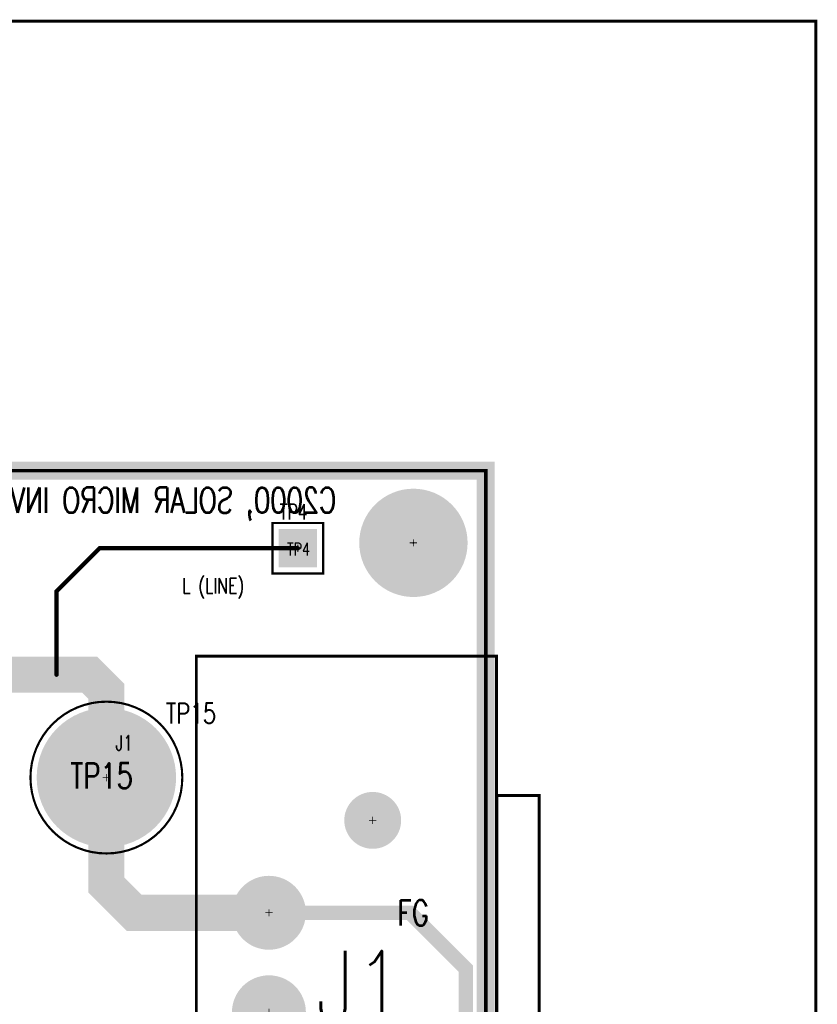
# Model space of a CAD drawing. Extents: x -7.2 to 18.3, y -5.6 to 10.9.
# Tile 110 of 112: x 9.6 to 11.8, y 6.3 to 9. Entities that reach past the tile are written whole.
import ezdxf

# ---------------------------------------------------------------- set-up
doc = ezdxf.new("R2010")
doc.units = 0
doc.linetypes.add('SIG_185', pattern=[2, 1, 1])
for name, color, linetype in [('2D_LINE_02', 112, 'CONTINUOUS'), ('2D_LINE_116', 255, 'CONTINUOUS'), ('BOARD_OUTLINE_00', 254, 'CONTINUOUS'), ('DRIL_NPLTE_THRU_01', 16, 'CONTINUOUS'), ('DRIL_NPLTE_THRU_03', 146, 'CONTINUOUS'), ('DRIL_NPLTE_THRU_04', 176, 'CONTINUOUS'), ('DRIL_PLTE_THRU_01', 16, 'CONTINUOUS'), ('DRIL_PLTE_THRU_03', 146, 'CONTINUOUS'), ('DRIL_PLTE_THRU_04', 176, 'CONTINUOUS'), ('DRIL_SYMBOL', 254, 'CONTINUOUS'), ('PADS_BOT', 5, 'CONTINUOUS'), ('PADS_INNER', 1, 'CONTINUOUS'), ('PADS_TOP', 1, 'CONTINUOUS'), ('PADS_XR_131', 3, 'CONTINUOUS'), ('PADS_XR_132', 6, 'CONTINUOUS'), ('PART_NAME_123', 255, 'CONTINUOUS'), ('PART_NAME_129', 2, 'CONTINUOUS'), ('PART_TOP_2DLINE_123', 255, 'CONTINUOUS'), ('PART_TOP_2DLINE_129', 2, 'CONTINUOUS'), ('TEXT_02', 112, 'CONTINUOUS'), ('TEXT_04', 5, 'CONTINUOUS'), ('TEXT_123', 255, 'CONTINUOUS'), ('TRACE_01', 1, 'CONTINUOUS'), ('TRACE_03', 130, 'CONTINUOUS')]:
    doc.layers.add(name, color=color, linetype=linetype)
doc.styles.add('W0$001', font='simplex', dxfattribs={"width": 0.75})
doc.styles.add('W0$005', font='simplex', dxfattribs={"width": 0.75})
doc.styles.add('W0$006', font='simplex', dxfattribs={"width": 0.75})
doc.styles.add('W0$008', font='simplex', dxfattribs={"width": 0.75})
doc.styles.add('W0$01', font='simplex', dxfattribs={"width": 0.75})

# ---------------------------------------------------------------- blocks, each defined once
blk = doc.blocks.new('SMOOTH_0$01')
at = {"const_width": 0.005}
blk.add_lwpolyline([(-0.0025, 0, 1), (0.0025, 0, 1)], format="xyb", close=True, dxfattribs=at)
blk = doc.blocks.new('BOARD_1')
at = {"layer": 'BOARD_OUTLINE_00', "const_width": 0.01}
blk.add_lwpolyline([(-2.0303, 2.4627), (9.0698, 2.4627), (9.0698, -5.5373), (-2.0303, -5.5373)], close=True, dxfattribs=at)
at = {"layer": 'BOARD_OUTLINE_00'}
blk.add_blockref('SMOOTH_0$01', (9.0698, 2.4627), dxfattribs=at)
blk = doc.blocks.new('SMOOTH_0$008')
at = {"const_width": 0.004}
blk.add_lwpolyline([(-0.002, 0, 1), (0.002, 0, 1)], format="xyb", close=True, dxfattribs=at)
blk = doc.blocks.new('DRAWING_7')
at = {"layer": '2D_LINE_116', "const_width": 0.008}
blk.add_lwpolyline([(-6.1542, 0), (7.2, 0), (7.2, 12.6876), (-6.1542, 12.6876)], close=True, dxfattribs=at)
at = {"layer": '2D_LINE_116'}
blk.add_blockref('SMOOTH_0$008', (7.2, 12.6876), dxfattribs=at)
blk = doc.blocks.new('SMOOTH_0$05')
at = {"const_width": 0.025}
blk.add_lwpolyline([(-0.0125, 0, 1), (0.0125, 0, 1)], format="xyb", close=True, dxfattribs=at)
blk = doc.blocks.new('DRAWING_275')
at = {"layer": '2D_LINE_02', "const_width": 0.05}
blk.add_lwpolyline([(-2.0303, 2.4627), (9.0698, 2.4627), (9.0698, -5.5373), (-2.0303, -5.5373)], close=True, dxfattribs=at)
at = {"layer": '2D_LINE_02'}
blk.add_blockref('SMOOTH_0$05', (9.0698, 2.4627), dxfattribs=at)
blk = doc.blocks.new('DRAWING_276')
at = {"layer": '2D_LINE_02', "const_width": 0.05}
blk.add_lwpolyline([(0.1, 0), (4.125, 0), (4.125, -2.71), (2.95, -2.71), (2.85, -2.61), (2.85, -2.25), (0.1, -2.25)], close=True, dxfattribs=at)
at = {"layer": '2D_LINE_02'}
blk.add_blockref('SMOOTH_0$05', (4.125, 0), dxfattribs=at)
blk = doc.blocks.new('SMOOTH_0$001')
at = {"const_width": 0.0005}
blk.add_lwpolyline([(-0.00025, 0, 1), (0.00025, 0, 1)], format="xyb", close=True, dxfattribs=at)
blk = doc.blocks.new('SMOOTH_0$006')
at = {"const_width": 0.003}
blk.add_lwpolyline([(-0.0015, 0, 1), (0.0015, 0, 1)], format="xyb", close=True, dxfattribs=at)
blk = doc.blocks.new('PART_BODY_TOP_366')
at = {"layer": 'PART_TOP_2DLINE_123', "const_width": 0.006}
blk.add_lwpolyline([(-0.07, -0.07), (-0.07, 0.07), (0.07, 0.07), (0.07, -0.07)], close=True, dxfattribs=at)
at = {"layer": 'PART_TOP_2DLINE_129', "const_width": 0.001}
blk.add_lwpolyline([(-0.07, -0.07), (-0.07, 0.07), (0.07, 0.07), (0.07, -0.07)], close=True, dxfattribs=at)
at = {"layer": 'PART_TOP_2DLINE_123'}
for p in [(-0.07, 0.07), (0.07, 0.07), (-0.07, -0.07), (0.07, -0.07)]:
    blk.add_blockref('SMOOTH_0$006', p, dxfattribs=at)
at = {"layer": 'PART_TOP_2DLINE_129'}
for p in [(-0.07, 0.07), (0.07, 0.07), (-0.07, -0.07), (0.07, -0.07)]:
    blk.add_blockref('SMOOTH_0$001', p, dxfattribs=at)
blk = doc.blocks.new('DRIL_SYMBOL_0$063')
at = {"layer": 'DRIL_SYMBOL', "const_width": 0.002}
for points in [[(-0.01, 0), (0.01, 0)], [(0, -0.01), (0, 0.01)]]:
    blk.add_lwpolyline(points, dxfattribs=at)
blk = doc.blocks.new('DRIL_HOLE_0$063')
at = {"const_width": 0.0315}
blk.add_lwpolyline([(-0.01575, 0, 1), (0.01575, 0, 1)], format="xyb", close=True, dxfattribs=at)
blk.add_blockref('DRIL_SYMBOL_0$063', (0, 0))
blk = doc.blocks.new('PAD_79')
at = {"const_width": 0.1}
blk.add_lwpolyline([(-0.05, 0), (0.05, 0)], dxfattribs=at)
blk = doc.blocks.new('PAD_80')
at = {"const_width": 0.106}
blk.add_lwpolyline([(-0.053, 0), (0.053, 0)], dxfattribs=at)
blk = doc.blocks.new('STK_TOP_47')
at = {"layer": 'DRIL_PLTE_THRU_01'}
blk.add_blockref('DRIL_HOLE_0$063', (0, 0), dxfattribs=at)
at = {"layer": 'DRIL_PLTE_THRU_03'}
blk.add_blockref('DRIL_HOLE_0$063', (0, 0), dxfattribs=at)
at = {"layer": 'DRIL_PLTE_THRU_04'}
blk.add_blockref('DRIL_HOLE_0$063', (0, 0), dxfattribs=at)
at = {"layer": 'PADS_BOT'}
blk.add_blockref('PAD_79', (0, 0), dxfattribs=at)
at = {"layer": 'PADS_INNER'}
blk.add_blockref('PAD_79', (0, 0), dxfattribs=at)
at = {"layer": 'PADS_TOP'}
blk.add_blockref('PAD_79', (0, 0), dxfattribs=at)
at = {"layer": 'PADS_XR_131'}
blk.add_blockref('PAD_80', (0, 0), dxfattribs=at)
at = {"layer": 'PADS_XR_132'}
blk.add_blockref('PAD_80', (0, 0), dxfattribs=at)
blk = doc.blocks.new('SYM_TOP_39')
for name in ['PART_BODY_TOP_366', 'STK_TOP_47']:
    blk.add_blockref(name, (0, 0))
blk = doc.blocks.new('PART_TOP_100')
blk.add_blockref('SYM_TOP_39', (0, 0))
at = {"layer": 'PART_NAME_123', "style": 'W0$005', "width": 0.75}
blk.add_text('TP4', height=0.042, dxfattribs=at).set_placement((-0.05, 0.08))
at = {"layer": 'PART_NAME_129', "style": 'W0$001', "width": 0.75}
blk.add_text('TP4', height=0.035, dxfattribs=at).set_placement((-0.0301, -0.0199))
blk = doc.blocks.new('PART_BODY_TOP_365')
at = {"layer": 'PART_TOP_2DLINE_123', "const_width": 0.006}
blk.add_lwpolyline([(-0.2102, 0, 1), (0.2102, 0, 1)], format="xyb", close=True, dxfattribs=at)
at = {"layer": 'PART_TOP_2DLINE_129', "const_width": 0.001}
blk.add_lwpolyline([(-0.2102, 0, 1), (0.2102, 0, 1)], format="xyb", close=True, dxfattribs=at)
blk = doc.blocks.new('DRIL_SYMBOL_0$25')
at = {"layer": 'DRIL_SYMBOL', "const_width": 0.002}
for points in [[(-0.01, 0), (0.01, 0)], [(0, -0.01), (0, 0.01)]]:
    blk.add_lwpolyline(points, dxfattribs=at)
blk = doc.blocks.new('DRIL_HOLE_0$25')
at = {"const_width": 0.125}
blk.add_lwpolyline([(-0.0625, 0, 1), (0.0625, 0, 1)], format="xyb", close=True, dxfattribs=at)
blk.add_blockref('DRIL_SYMBOL_0$25', (0, 0))
blk = doc.blocks.new('PAD_76')
at = {"const_width": 0.19}
blk.add_lwpolyline([(0, -0.095, 1), (0, 0.095, 1)], format="xyb", close=True, dxfattribs=at)
blk = doc.blocks.new('PAD_78')
at = {"const_width": 0.193}
blk.add_lwpolyline([(0, -0.0965, 1), (0, 0.0965, 1)], format="xyb", close=True, dxfattribs=at)
blk = doc.blocks.new('STK_TOP_46')
at = {"layer": 'DRIL_PLTE_THRU_01'}
blk.add_blockref('DRIL_HOLE_0$25', (0, 0), dxfattribs=at)
at = {"layer": 'DRIL_PLTE_THRU_03'}
blk.add_blockref('DRIL_HOLE_0$25', (0, 0), dxfattribs=at)
at = {"layer": 'DRIL_PLTE_THRU_04'}
blk.add_blockref('DRIL_HOLE_0$25', (0, 0), dxfattribs=at)
at = {"layer": 'PADS_BOT'}
blk.add_blockref('PAD_76', (0, 0), dxfattribs=at)
at = {"layer": 'PADS_INNER'}
blk.add_blockref('PAD_76', (0, 0), dxfattribs=at)
at = {"layer": 'PADS_TOP'}
blk.add_blockref('PAD_76', (0, 0), dxfattribs=at)
at = {"layer": 'PADS_XR_131'}
blk.add_blockref('PAD_78', (0, 0), dxfattribs=at)
at = {"layer": 'PADS_XR_132'}
blk.add_blockref('PAD_78', (0, 0), dxfattribs=at)
blk = doc.blocks.new('SYM_TOP_38')
for name in ['PART_BODY_TOP_365', 'STK_TOP_46']:
    blk.add_blockref(name, (0, 0))
blk = doc.blocks.new('PART_TOP_194')
blk.add_blockref('SYM_TOP_38', (0, 0))
at = {"layer": 'PART_NAME_123', "style": 'W0$008', "width": 0.75}
blk.add_text('TP15', height=0.056, dxfattribs=at).set_placement((0.1648, 0.1501))
at = {"layer": 'PART_NAME_129', "style": 'W0$001', "width": 0.75}
blk.add_text('TP15', height=0.07, dxfattribs=at).set_placement((-0.1, -0.03))
blk = doc.blocks.new('DRIL_SYMBOL_0$18')
at = {"layer": 'DRIL_SYMBOL', "const_width": 0.002}
for points in [[(-0.01, 0), (0.01, 0)], [(0, -0.01), (0, 0.01)]]:
    blk.add_lwpolyline(points, dxfattribs=at)
blk = doc.blocks.new('DRIL_HOLE_0$18')
at = {"const_width": 0.09}
blk.add_lwpolyline([(-0.045, 0, 1), (0.045, 0, 1)], format="xyb", close=True, dxfattribs=at)
blk.add_blockref('DRIL_SYMBOL_0$18', (0, 0))
blk = doc.blocks.new('PAD_70')
at = {"const_width": 0.0025}
blk.add_lwpolyline([(0, -0.00125, 1), (0, 0.00125, 1)], format="xyb", close=True, dxfattribs=at)
blk = doc.blocks.new('PAD_137')
at = {"const_width": 0.15}
blk.add_lwpolyline([(0, -0.075, 1), (0, 0.075, 1)], format="xyb", close=True, dxfattribs=at)
blk = doc.blocks.new('STK_TOP_78')
at = {"layer": 'DRIL_NPLTE_THRU_01'}
blk.add_blockref('DRIL_HOLE_0$18', (0, 0), dxfattribs=at)
at = {"layer": 'DRIL_NPLTE_THRU_03'}
blk.add_blockref('DRIL_HOLE_0$18', (0, 0), dxfattribs=at)
at = {"layer": 'DRIL_NPLTE_THRU_04'}
blk.add_blockref('DRIL_HOLE_0$18', (0, 0), dxfattribs=at)
at = {"layer": 'PADS_BOT'}
blk.add_blockref('PAD_70', (0, 0), dxfattribs=at)
at = {"layer": 'PADS_INNER'}
blk.add_blockref('PAD_70', (0, 0), dxfattribs=at)
at = {"layer": 'PADS_TOP'}
blk.add_blockref('PAD_70', (0, 0), dxfattribs=at)
at = {"layer": 'PADS_XR_131'}
blk.add_blockref('PAD_137', (0, 0), dxfattribs=at)
at = {"layer": 'PADS_XR_132'}
blk.add_blockref('PAD_137', (0, 0), dxfattribs=at)
blk = doc.blocks.new('SYM_TOP_64')
blk.add_blockref('STK_TOP_78', (-0.0001, 0.0001))
blk = doc.blocks.new('PART_TOP_449')
blk.add_blockref('SYM_TOP_64', (0, 0))
blk = doc.blocks.new('PART_BODY_TOP_427')
at = {"layer": 'PART_TOP_2DLINE_123', "const_width": 0.008}
for points in [[(-0.9862, 0.201), (-0.9862, -0.6299), (0.9862, -0.6299), (0.9862, 0.201)], [(-0.9862, 0.201), (-0.9862, -0.6299), (0.9862, -0.6299), (0.9862, 0.201)], [(-0.6004, -0.631), (-0.6004, -0.748), (0.6004, -0.748), (0.6004, -0.631)], [(-0.6004, -0.631), (-0.6004, -0.748), (0.6004, -0.748), (0.6004, -0.631)]]:
    blk.add_lwpolyline(points, close=True, dxfattribs=at)
at = {"layer": 'PART_TOP_2DLINE_129', "const_width": 0.001}
for points in [[(-0.9862, 0.201), (-0.9862, -0.6299), (0.9862, -0.6299), (0.9862, 0.201)], [(-0.9862, 0.201), (-0.9862, -0.6299), (0.9862, -0.6299), (0.9862, 0.201)], [(-0.6004, -0.631), (-0.6004, -0.748), (0.6004, -0.748), (0.6004, -0.631)], [(-0.6004, -0.631), (-0.6004, -0.748), (0.6004, -0.748), (0.6004, -0.631)]]:
    blk.add_lwpolyline(points, close=True, dxfattribs=at)
at = {"layer": 'PART_TOP_2DLINE_123'}
for p in [(-0.9862, 0.201), (-0.9862, 0.201), (0.9862, 0.201), (0.9862, 0.201), (-0.9862, -0.6299), (-0.9862, -0.6299), (-0.6004, -0.631), (-0.6004, -0.631), (0.6004, -0.631), (0.6004, -0.631), (0.9862, -0.6299), (0.9862, -0.6299), (-0.6004, -0.748), (-0.6004, -0.748), (0.6004, -0.748), (0.6004, -0.748)]:
    blk.add_blockref('SMOOTH_0$008', p, dxfattribs=at)
at = {"layer": 'PART_TOP_2DLINE_129'}
for p in [(-0.9862, 0.201), (-0.9862, 0.201), (0.9862, 0.201), (0.9862, 0.201), (-0.9862, -0.6299), (-0.9862, -0.6299), (-0.6004, -0.631), (-0.6004, -0.631), (0.6004, -0.631), (0.6004, -0.631), (0.9862, -0.6299), (0.9862, -0.6299), (-0.6004, -0.748), (-0.6004, -0.748), (0.6004, -0.748), (0.6004, -0.748)]:
    blk.add_blockref('SMOOTH_0$001', p, dxfattribs=at)
blk = doc.blocks.new('DRIL_SYMBOL_0$0708661417')
at = {"layer": 'DRIL_SYMBOL', "const_width": 0.002}
for points in [[(-0.01, 0), (0.01, 0)], [(0, -0.01), (0, 0.01)]]:
    blk.add_lwpolyline(points, dxfattribs=at)
blk = doc.blocks.new('DRIL_HOLE_0$0708661417')
at = {"const_width": 0.0354}
blk.add_lwpolyline([(-0.0177, 0, 1), (0.0177, 0, 1)], format="xyb", close=True, dxfattribs=at)
blk.add_blockref('DRIL_SYMBOL_0$0708661417', (0, 0))
blk = doc.blocks.new('PAD_172')
at = {"const_width": 0.0787}
blk.add_lwpolyline([(0, -0.0394, 1), (0, 0.0394, 1)], format="xyb", close=True, dxfattribs=at)
blk = doc.blocks.new('PAD_173')
at = {"const_width": 0.1024}
blk.add_lwpolyline([(0, -0.0512, 1), (0, 0.0512, 1)], format="xyb", close=True, dxfattribs=at)
blk = doc.blocks.new('STK_TOP_104')
at = {"layer": 'DRIL_PLTE_THRU_01'}
blk.add_blockref('DRIL_HOLE_0$0708661417', (0, 0), dxfattribs=at)
at = {"layer": 'DRIL_PLTE_THRU_03'}
blk.add_blockref('DRIL_HOLE_0$0708661417', (0, 0), dxfattribs=at)
at = {"layer": 'DRIL_PLTE_THRU_04'}
blk.add_blockref('DRIL_HOLE_0$0708661417', (0, 0), dxfattribs=at)
at = {"layer": 'PADS_BOT'}
blk.add_blockref('PAD_172', (0, 0), dxfattribs=at)
at = {"layer": 'PADS_INNER'}
blk.add_blockref('PAD_172', (0, 0), dxfattribs=at)
at = {"layer": 'PADS_TOP'}
blk.add_blockref('PAD_172', (0, 0), dxfattribs=at)
at = {"layer": 'PADS_XR_131'}
blk.add_blockref('PAD_173', (0, 0), dxfattribs=at)
at = {"layer": 'PADS_XR_132'}
blk.add_blockref('PAD_173', (0, 0), dxfattribs=at)
blk = doc.blocks.new('DRIL_SYMBOL_0$1377952756')
at = {"layer": 'DRIL_SYMBOL', "const_width": 0.002}
for points in [[(-0.01, 0), (0.01, 0)], [(0, -0.01), (0, 0.01)]]:
    blk.add_lwpolyline(points, dxfattribs=at)
blk = doc.blocks.new('DRIL_HOLE_0$1377952756')
at = {"const_width": 0.0689}
blk.add_lwpolyline([(-0.0344, 0, 1), (0.0344, 0, 1)], format="xyb", close=True, dxfattribs=at)
blk.add_blockref('DRIL_SYMBOL_0$1377952756', (0, 0))
blk = doc.blocks.new('PAD_174')
at = {"const_width": 0.0394}
blk.add_lwpolyline([(0, -0.0197, 1), (0, 0.0197, 1)], format="xyb", close=True, dxfattribs=at)
blk = doc.blocks.new('STK_TOP_105')
at = {"layer": 'DRIL_NPLTE_THRU_01'}
blk.add_blockref('DRIL_HOLE_0$1377952756', (0, 0), dxfattribs=at)
at = {"layer": 'DRIL_NPLTE_THRU_03'}
blk.add_blockref('DRIL_HOLE_0$1377952756', (0, 0), dxfattribs=at)
at = {"layer": 'DRIL_NPLTE_THRU_04'}
blk.add_blockref('DRIL_HOLE_0$1377952756', (0, 0), dxfattribs=at)
at = {"layer": 'PADS_BOT'}
blk.add_blockref('PAD_174', (0, 0), dxfattribs=at)
at = {"layer": 'PADS_INNER'}
blk.add_blockref('PAD_174', (0, 0), dxfattribs=at)
at = {"layer": 'PADS_TOP'}
blk.add_blockref('PAD_174', (0, 0), dxfattribs=at)
at = {"layer": 'PADS_XR_131'}
blk.add_blockref('PAD_172', (0, 0), dxfattribs=at)
at = {"layer": 'PADS_XR_132'}
blk.add_blockref('PAD_172', (0, 0), dxfattribs=at)
blk = doc.blocks.new('SYM_TOP_100')
for name, p in [('PART_BODY_TOP_427', (0, 0)), ('STK_TOP_104', (-0.2756, 0)), ('STK_TOP_104', (0, 0)), ('STK_TOP_104', (0.2756, 0)), ('STK_TOP_105', (-0.5315, -0.2874)), ('STK_TOP_105', (0.5315, -0.2874))]:
    blk.add_blockref(name, p)
blk = doc.blocks.new('PART_TOP_572')
blk.add_blockref('SYM_TOP_100', (0, 0))
at = {"layer": 'PART_NAME_123', "style": 'W0$005', "width": 0.75}
blk.add_text('J1', height=0.042, rotation=270, dxfattribs=at).set_placement((0.725, 0.425))
at = {"layer": 'PART_NAME_129', "style": 'W0$001', "width": 0.75}
blk.add_text('J1', height=0.21, rotation=270, dxfattribs=at).set_placement((-0.0399, -0.13))
blk = doc.blocks.new('SMOOTH_0$04')
at = {"const_width": 0.02}
blk.add_lwpolyline([(-0.01, 0, 1), (0.01, 0, 1)], format="xyb", close=True, dxfattribs=at)
blk = doc.blocks.new('SMOOTH_0$1')
at = {"const_width": 0.05}
blk.add_lwpolyline([(-0.025, 0, 1), (0.025, 0, 1)], format="xyb", close=True, dxfattribs=at)
blk = doc.blocks.new('SMOOTH_0$012')
at = {"const_width": 0.006}
blk.add_lwpolyline([(-0.003, 0, 1), (0.003, 0, 1)], format="xyb", close=True, dxfattribs=at)

msp = doc.modelspace()

# ---------------------------------------------------------------- linework, layer by layer
at = {"layer": 'TRACE_01', "linetype": 'SIG_185'}
for points, const_width in [([(9.712, 7.2349), (9.712, 7.466), (9.831, 7.585), (10.38, 7.585)], 0.012), ([(9.4302, 7.2349), (9.712, 7.2349)], 0.1), ([(9.85, 6.95), (9.85, 7.189), (9.8041, 7.2349), (9.712, 7.2349)], 0.1), ([(10.3, 6.5755), (9.9265, 6.5755), (9.85, 6.652), (9.85, 6.95)], 0.1)]:
    msp.add_lwpolyline(points, dxfattribs=dict(at, const_width=const_width))
at = {"layer": 'TRACE_03', "linetype": 'SIG_185', "const_width": 0.04}
msp.add_lwpolyline([(10.635, 1.825), (10.635, 1.9151), (10.4451, 2.105), (10.4451, 2.795), (10.5052, 2.8551), (10.5052, 4.165), (10.845, 4.5048), (10.845, 6.421), (10.6905, 6.5755), (10.3, 6.5755)], dxfattribs=at)

# ---------------------------------------------------------------- block references
for name, p in [('DRAWING_7', (4.6143, -3.6427)), ('DRAWING_275', (1.8304, 5.3372)), ('BOARD_1', (1.8304, 5.3372)), ('DRAWING_276', (6.7752, 7.7999)), ('PART_TOP_449', (10.7002, 7.5999)), ('PART_TOP_100', (10.38, 7.585)), ('PART_TOP_194', (9.85, 6.95))]:
    msp.add_blockref(name, p)
at = {"rotation": 90}
msp.add_blockref('PART_TOP_572', (10.3, 6.2999), dxfattribs=at)
at = {"layer": 'TRACE_01'}
for name, p in [('SMOOTH_0$012', (9.831, 7.585)), ('SMOOTH_0$012', (10.38, 7.585)), ('SMOOTH_0$012', (9.712, 7.466)), ('SMOOTH_0$1', (9.712, 7.2349)), ('SMOOTH_0$1', (9.712, 7.2349)), ('SMOOTH_0$1', (9.8041, 7.2349)), ('SMOOTH_0$012', (9.712, 7.2349)), ('SMOOTH_0$1', (9.85, 7.189)), ('SMOOTH_0$1', (9.85, 6.95)), ('SMOOTH_0$1', (9.85, 6.95)), ('SMOOTH_0$1', (9.85, 6.652)), ('SMOOTH_0$1', (9.9265, 6.5755)), ('SMOOTH_0$1', (10.3, 6.5755))]:
    msp.add_blockref(name, p, dxfattribs=at)
at = {"layer": 'TRACE_03'}
for p in [(10.3, 6.5755), (10.6905, 6.5755), (10.845, 6.421)]:
    msp.add_blockref('SMOOTH_0$04', p, dxfattribs=at)

# ---------------------------------------------------------------- texts
at = {"layer": 'TEXT_02', "style": 'W0$01', "width": 0.75}
msp.add_text('FG', height=0.07, dxfattribs=at).set_placement((10.6551, 6.54))
at = {"layer": 'TEXT_04', "style": 'W0$01', "text_generation_flag": 2, "width": 0.75}
msp.add_text('C2000, SOLAR MICRO INVERTER, PPD REV 3.0', height=0.07, dxfattribs=at).set_placement((10.486, 7.683))
at = {"layer": 'TEXT_123', "style": 'W0$006', "width": 0.75}
msp.add_text('L (LINE)', height=0.042, dxfattribs=at).set_placement((10.06, 7.46))

doc.saveas('drawing.dxf')
